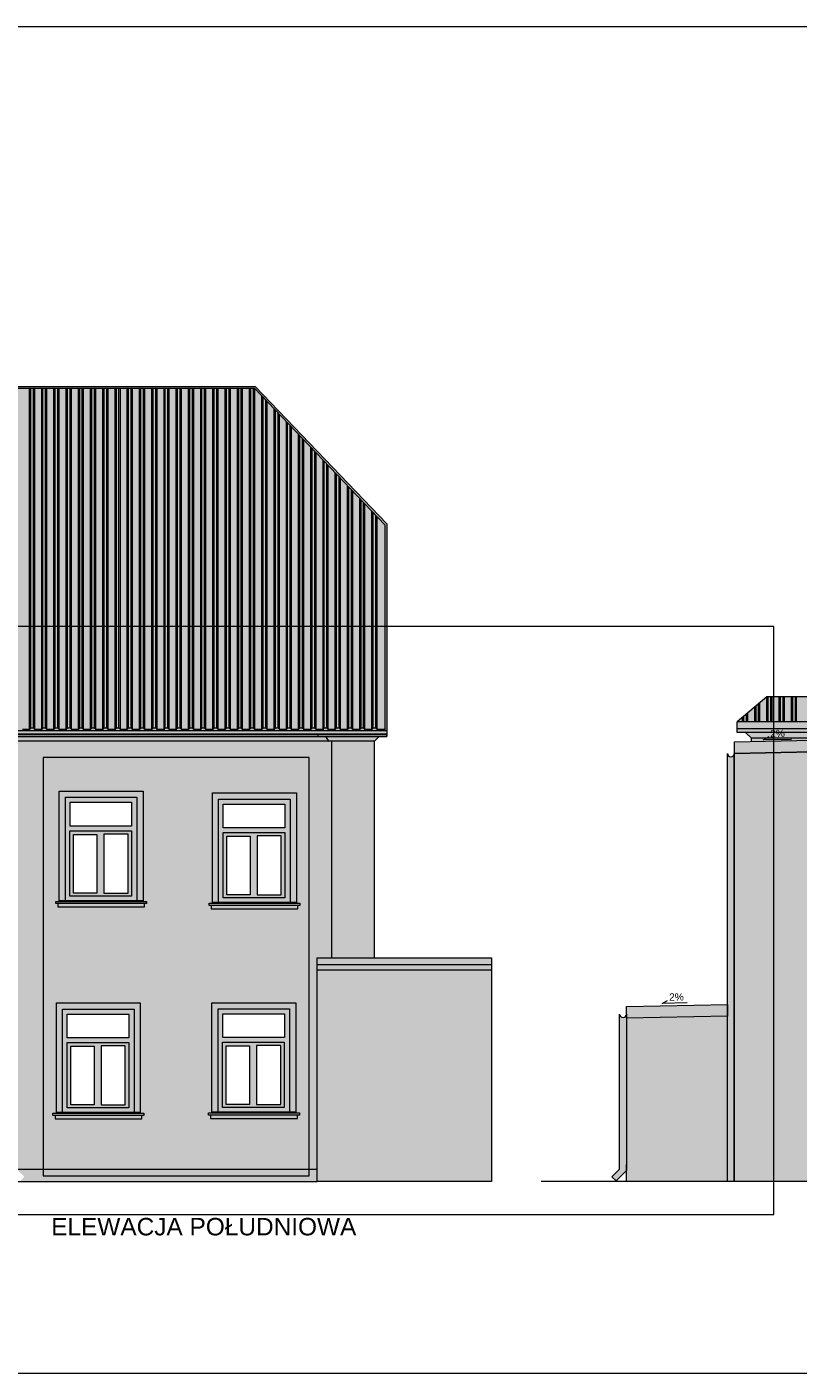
# Model space of a CAD drawing. Header units: millimetres. Extents: x 204754 to 495640, y -178579 to -98814.
# Tile 58 of 179: x 278372 to 291610, y -176519 to -153393. Entities that reach past the tile are written whole.
import ezdxf

# ---------------------------------------------------------------- set-up
doc = ezdxf.new("R2010")
doc.units = ezdxf.units.MM
doc.header["$MEASUREMENT"] = 0
doc.layers.get('0').update_dxf_attribs({"color": 252, "lineweight": 5})
for name, color, linetype, lineweight in [('Nowe_810-G Ogólne_Nr_pióra__114', 252, 'Continuous', 5), ('Nowe_810-G Ogólne_Nr_pióra__120', 252, 'Continuous', 5), ('Nowe_810-G Ogólne_Nr_pióra__193', 252, 'Continuous', 5), ('Nowe_810-G Ogólne_Nr_pióra__203', 252, 'Continuous', 5), ('Nowe_810-G Ogólne_Nr_pióra__204', 252, 'Continuous', 5), ('Nowe_810-G Ogólne_Nr_pióra__215', 252, 'Continuous', 5), ('Nowe_810-G Ogólne_Nr_pióra__27', 252, 'Continuous', 5), ('Nowe_810-G Ogólne_Nr_pióra__43', 252, 'Continuous', 5), ('Nowe_820-G Rysunki Obrazki_Nr_pióra__7', 252, 'Continuous', 5), ('Nowe_Nowe_220(1)-A Ściany zewnętrzne_Nr_pióra__101', 252, 'Continuous', 5), ('Nowe_Nowe_220(1)-A Ściany zewnętrzne_Nr_pióra__205', 252, 'Continuous', 5), ('Nowe_Nowe_220(1)-A Ściany zewnętrzne_Nr_pióra__24', 252, 'Continuous', 5), ('Nowe_Nowe_220(1)-A Ściany zewnętrzne_Nr_pióra__27', 252, 'Continuous', 5), ('Nowe_Nowe_220(1)-A Ściany zewnętrzne_Nr_pióra__41', 252, 'Continuous', 5), ('Nowe_TABELKA_Nr_pióra__1', 252, 'Continuous', 5)]:
    doc.layers.add(name, color=color, linetype=linetype, lineweight=lineweight)
doc.styles.add('GENERATED_STYLE_1', font='arial.ttf')

# ---------------------------------------------------------------- blocks, each defined once
blk = doc.blocks.new('podkład 20251118')
at = {"layer": 'Nowe_810-G Ogólne_Nr_pióra__114', "linetype": 'Continuous', "lineweight": 5}
h = blk.add_hatch(color=252, dxfattribs=at)
h.paths.add_polyline_path([(278077, -165704), (278077, -165666), (283606, -165666), (283606, -169386), (283357, -169386), (283357, -173021), (278248, -173021), (278197, -173021), (278197, -173016), (278205, -173016), (278185, -165974), (278177, -165974), (278177, -165896), (278177, -165874), (278077, -165874), (278077, -165704)])
h.paths.add_polyline_path([(278854, -172093), (278854, -172149), (280342, -172149), (280342, -172093), (280379, -172093), (280379, -172054), (280317, -172054), (280317, -170161), (278878, -170161), (278878, -172054), (278818, -172054), (278818, -172093)], flags=0)
h.paths.add_polyline_path([(278899, -168455), (278899, -168512), (280388, -168512), (280388, -168455), (280424, -168455), (280424, -168416), (280362, -168416), (280362, -166523), (278923, -166523), (278923, -168416), (278863, -168416), (278863, -168455)], flags=0)
h.paths.add_polyline_path([(281489, -172093), (281525, -172093), (281525, -172149), (283013, -172149), (283013, -172093), (283050, -172093), (283050, -172054), (282988, -172054), (282988, -170161), (281548, -170161), (281548, -172054), (281489, -172054)], flags=0)
h.paths.add_polyline_path([(281533, -168486), (281533, -168542), (283021, -168542), (283021, -168486), (283057, -168486), (283057, -168447), (282996, -168447), (282996, -166554), (281556, -166554), (281556, -168447), (281496, -168447), (281496, -168486)], flags=0)
for points in [[(283606, -165666), (283606, -169386), (284340, -169386), (284340, -165666)], [(292870, -165614), (290809, -165614), (290809, -165669), (292870, -165627)], [(290723, -165907, -0.056843), (290723, -165896)], [(283357, -169595), (283357, -173230), (286347, -173230), (286347, -169595)], [(283357, -173229), (283357, -173021), (278202, -173021), (278328, -173147), (278247, -173229)]]:
    blk.add_hatch(color=252, dxfattribs=at).paths.add_polyline_path(points)
at = {"layer": 'Nowe_810-G Ogólne_Nr_pióra__193', "linetype": 'Continuous', "lineweight": 5}
for points in [[(292870, -165514), (290709, -165514), (290809, -165614), (292870, -165614)], [(284418, -165586), (284340, -165666), (278077, -165666), (278077, -165629), (276049, -165629), (276049, -165666), (263594, -165666), (263527, -165586)], [(292842, -165828), (292842, -173230), (290516, -173230), (290516, -165874)], [(288666, -170422), (290400, -170387), (290400, -173229), (288666, -173229)]]:
    blk.add_hatch(color=252, dxfattribs=at).paths.add_polyline_path(points)
h = blk.add_hatch(color=252, dxfattribs=at)
h.paths.add_polyline_path([(280365, -168404), (278925, -168404), (278925, -166523), (280365, -166523)])
h.paths.add_polyline_path([(280169, -167124), (279111, -167124), (279111, -166714), (280169, -166714)], flags=0)
h.paths.add_polyline_path([(279170, -167266), (279570, -167266), (279570, -168274), (279170, -168274)], flags=0)
h.paths.add_polyline_path([(279691, -168275), (280107, -168275), (280107, -167261), (279691, -167261)], flags=0)
h = blk.add_hatch(color=252, dxfattribs=at)
h.paths.add_polyline_path([(282997, -168434), (281558, -168434), (281558, -166554), (282997, -166554)])
h.paths.add_polyline_path([(282801, -167154), (281743, -167154), (281743, -166744), (282801, -166744)], flags=0)
h.paths.add_polyline_path([(281803, -167296), (282203, -167296), (282203, -168304), (281803, -168304)], flags=0)
h.paths.add_polyline_path([(282324, -168305), (282739, -168305), (282739, -167291), (282324, -167291)], flags=0)
h = blk.add_hatch(color=252, dxfattribs=at)
h.paths.add_polyline_path([(280317, -172041), (278878, -172041), (278878, -170161), (280317, -170161)])
h.paths.add_polyline_path([(280121, -170761), (279063, -170761), (279063, -170351), (280121, -170351)], flags=0)
h.paths.add_polyline_path([(279123, -170903), (279523, -170903), (279523, -171911), (279123, -171911)], flags=0)
h.paths.add_polyline_path([(279644, -171912), (280059, -171912), (280059, -170898), (279644, -170898)], flags=0)
h = blk.add_hatch(color=252, dxfattribs=at)
h.paths.add_polyline_path([(282988, -172041), (281548, -172041), (281548, -170161), (282988, -170161)])
h.paths.add_polyline_path([(282792, -170761), (281734, -170761), (281734, -170351), (282792, -170351)], flags=0)
h.paths.add_polyline_path([(281793, -170903), (282193, -170903), (282193, -171911), (281793, -171911)], flags=0)
h.paths.add_polyline_path([(282315, -171912), (282730, -171912), (282730, -170898), (282315, -170898)], flags=0)
at = {"layer": 'Nowe_810-G Ogólne_Nr_pióra__203', "linetype": 'Continuous', "lineweight": 5}
blk.add_hatch(color=252, dxfattribs=at).paths.add_polyline_path([(286347, -169595), (283357, -169595), (283357, -169386), (286347, -169386)])
at = {"layer": 'Nowe_810-G Ogólne_Nr_pióra__204', "linetype": 'Continuous', "lineweight": 5}
h = blk.add_hatch(color=252, dxfattribs=at)
h.paths.add_polyline_path([(265668, -159572), (263415, -161931), (263415, -165482), (284548, -165477), (284548, -161931), (282292, -159572), (276185, -159572), (276185, -160648), (276172, -160648), (275584, -160648), (275584, -159572), (272466, -159572), (272466, -160600), (271816, -160600), (271816, -159572)])
h.paths.add_polyline_path([(274309, -160693), (274309, -161584), (275093, -161584), (275093, -160693), (275113, -160693), (275113, -160662), (274289, -160662), (274289, -160693)], flags=0)
blk.add_hatch(color=252, dxfattribs=at).paths.add_polyline_path([(292614, -165333), (293115, -164904), (291076, -164904), (290564, -165334)])
at = {"layer": 'Nowe_810-G Ogólne_Nr_pióra__215', "linetype": 'Continuous', "lineweight": 5}
for points in [[(290564, -165454), (305961, -165454), (305961, -165334), (292613, -165334), (290564, -165334)], [(284550, -165544), (263415, -165544), (263415, -165482), (284550, -165482)], [(263415, -165586), (263415, -165544), (284550, -165544), (284550, -165586), (275883, -165586), (275883, -173005), (275883, -173110), (275742, -173208), (275685, -173125), (275783, -173058), (275783, -173005), (275783, -165586)], [(305961, -165454), (290564, -165454), (290564, -165514), (305961, -165514)], [(292842, -165828), (290520, -165874), (290520, -165674), (292842, -165628)], [(290515, -173230), (290400, -173230), (290400, -165874, 0.993347), (290516, -165874)], [(278863, -168416), (278863, -168455), (278899, -168455), (278899, -168512), (280391, -168512), (280391, -168455), (280427, -168455), (280427, -168416), (280391, -168416), (278899, -168416)], [(281495, -168447), (281495, -168486), (281532, -168486), (281532, -168542), (283023, -168542), (283023, -168486), (283059, -168486), (283059, -168447), (283023, -168447), (281532, -168447)], [(290400, -170387), (288666, -170422), (288666, -170222), (290400, -170187)], [(288546, -173016), (288546, -170352, 0.999999), (288666, -170352), (288666, -173038), (288486, -173218), (288415, -173147)], [(278815, -172054), (278815, -172093), (278852, -172093), (278852, -172149), (280343, -172149), (280343, -172093), (280379, -172093), (280379, -172054), (280343, -172054), (278852, -172054)], [(281486, -172049), (281486, -172088), (281522, -172088), (281522, -172145), (283014, -172145), (283014, -172088), (283050, -172088), (283050, -172049), (283014, -172049), (281522, -172049)]]:
    blk.add_hatch(color=252, dxfattribs=at).paths.add_polyline_path(points)
at = {"color": 252, "lineweight": 5}
for p, q in [((291193, -163695), (277917, -163695)), ((291193, -173797), (291193, -163695)), ((283216, -165943), (278649, -165943)), ((278649, -165943), (278649, -173128)), ((283216, -173128), (283216, -165943)), ((278649, -173128), (283216, -173128)), ((277917, -173797), (291193, -173797))]:
    blk.add_line(p, q, dxfattribs=at)
at = {"layer": 'Nowe_810-G Ogólne_Nr_pióra__120', "color": 252, "linetype": 'Continuous', "lineweight": 5}
for p, q in [((276185, -159572), (282292, -159572)), ((276185, -159602), (282281, -159602)), ((282281, -159602), (284518, -161946)), ((282292, -159572), (284548, -161931)), ((284518, -161946), (284518, -165482)), ((284548, -161931), (284548, -165482)), ((283371, -165586), (283371, -165544)), ((283559, -165671), (283501, -165586)), ((284340, -165666), (284421, -165586))]:
    blk.add_line(p, q, dxfattribs=at)
at = {"layer": 'Nowe_810-G Ogólne_Nr_pióra__27', "color": 252, "linetype": 'Continuous', "lineweight": 5}
for p, q in [((290520, -165674), (292842, -165628)), ((290520, -165874), (290520, -165674)), ((290400, -173230), (290400, -165874)), ((290516, -165874), (290515, -173230)), ((290516, -165874), (292842, -165828)), ((290516, -173230), (290516, -165874)), ((292842, -165828), (290520, -165874)), ((288666, -170222), (290400, -170187)), ((290400, -170187), (290400, -170387)), ((288546, -173016), (288546, -170352)), ((288666, -170422), (288666, -170222)), ((288666, -170352), (288666, -173038)), ((290400, -170387), (288666, -170422)), ((288415, -173147), (288546, -173016)), ((288486, -173218), (288415, -173147)), ((288666, -173038), (288486, -173218)), ((290515, -173230), (290400, -173230)), ((292842, -173230), (290516, -173230))]:
    blk.add_line(p, q, dxfattribs=at)
for centre, radius, start, end in [((290458, -165874), 58, 180.3825, 359.6175), ((288606, -170352), 60.1, 180.0001, 359.9999)]:
    blk.add_arc(centre, radius, start, end, dxfattribs=at)
at = {"layer": 'Nowe_810-G Ogólne_Nr_pióra__43', "color": 252, "linetype": 'Continuous', "lineweight": 5}
for p, q in [((263415, -165544), (284550, -165544)), ((284550, -165544), (284550, -165586)), ((284550, -165586), (275883, -165586))]:
    blk.add_line(p, q, dxfattribs=at)
at = {"layer": 'Nowe_820-G Rysunki Obrazki_Nr_pióra__7', "color": 252, "linetype": 'Continuous', "lineweight": 5}
for p, q in [((337341, -153393), (261161, -153393)), ((261161, -176519), (337341, -176519))]:
    blk.add_line(p, q, dxfattribs=at)
at = {"layer": 'Nowe_Nowe_220(1)-A Ściany zewnętrzne_Nr_pióra__101', "color": 252, "linetype": 'Continuous', "lineweight": 5}
blk.add_line((284505, -165461), (284385, -165461), dxfattribs=at)
at = {"layer": 'Nowe_Nowe_220(1)-A Ściany zewnętrzne_Nr_pióra__205', "color": 252, "linetype": 'Continuous', "lineweight": 5}
for p, q in [((278415, -165461), (278415, -159602)), ((278437, -165439), (278437, -159602)), ((278482, -165439), (278482, -159602)), ((278505, -165461), (278505, -159602)), ((278625, -165461), (278625, -159602)), ((278647, -165439), (278647, -159602)), ((278692, -165439), (278692, -159602)), ((278715, -165461), (278715, -159602)), ((278835, -165461), (278835, -159602)), ((278857, -165439), (278857, -159602)), ((278902, -165439), (278902, -159602)), ((278925, -165461), (278925, -159602)), ((279045, -165461), (279045, -159602)), ((279067, -165439), (279067, -159602)), ((279112, -165439), (279112, -159602)), ((279135, -165461), (279135, -159602)), ((279255, -165461), (279255, -159602)), ((279277, -165439), (279277, -159602)), ((279322, -165439), (279322, -159602)), ((279345, -165461), (279345, -159602)), ((279465, -165461), (279465, -159602)), ((279487, -165439), (279487, -159602)), ((279532, -165439), (279532, -159602)), ((279555, -165461), (279555, -159602)), ((279675, -165461), (279675, -159602)), ((279697, -165439), (279697, -159602)), ((279742, -165439), (279742, -159602)), ((279765, -165461), (279765, -159602)), ((279885, -165461), (279885, -159602)), ((279907, -165439), (279907, -159602)), ((279952, -165439), (279952, -159602)), ((279975, -165461), (279975, -159602)), ((280095, -165461), (280095, -159602)), ((280117, -165439), (280117, -159602)), ((280162, -165439), (280162, -159602)), ((280185, -165461), (280185, -159602)), ((280305, -165461), (280305, -159602)), ((280327, -165439), (280327, -159602)), ((280372, -165439), (280372, -159602)), ((280395, -165461), (280395, -159602)), ((280515, -165461), (280515, -159602)), ((280537, -165439), (280537, -159602)), ((280582, -165439), (280582, -159602)), ((280605, -165461), (280605, -159602)), ((280725, -165461), (280725, -159602)), ((280747, -165439), (280747, -159602)), ((280792, -165439), (280792, -159602)), ((280815, -165461), (280815, -159602)), ((280935, -165461), (280935, -159602)), ((280957, -165439), (280957, -159602)), ((281002, -165439), (281002, -159602)), ((281025, -165461), (281025, -159602)), ((281145, -165461), (281145, -159602)), ((281167, -165439), (281167, -159602)), ((281212, -165439), (281212, -159602)), ((281235, -165461), (281235, -159602)), ((281355, -165461), (281355, -159602)), ((281377, -165439), (281377, -159602)), ((281422, -165439), (281422, -159602)), ((281445, -165461), (281445, -159602)), ((281565, -165461), (281565, -159602)), ((281587, -165439), (281587, -159602)), ((281632, -165439), (281632, -159602)), ((281655, -165461), (281655, -159602)), ((281775, -165461), (281775, -159602)), ((281797, -165439), (281797, -159602)), ((281842, -165439), (281842, -159602)), ((281865, -165461), (281865, -159602)), ((281985, -165461), (281985, -159602)), ((282007, -165439), (282007, -159602)), ((282052, -165439), (282052, -159602)), ((282075, -165461), (282075, -159602)), ((282195, -165461), (282195, -159602)), ((282217, -165439), (282217, -159602)), ((282262, -165439), (282262, -159602)), ((282285, -165461), (282285, -159606)), ((282405, -165461), (282405, -159732)), ((282427, -165439), (282427, -159755)), ((282472, -165439), (282472, -159803)), ((282495, -165461), (282495, -159826)), ((282615, -165461), (282615, -159952)), ((282637, -165439), (282637, -159975)), ((282682, -165439), (282682, -160023)), ((282705, -165461), (282705, -160046)), ((282825, -165461), (282825, -160172)), ((282847, -165439), (282847, -160195)), ((282892, -165439), (282892, -160243)), ((282915, -165461), (282915, -160266)), ((283035, -165461), (283035, -160392)), ((283057, -165439), (283057, -160415)), ((283102, -165439), (283102, -160463)), ((283125, -165461), (283125, -160486)), ((283245, -165461), (283245, -160612)), ((283267, -165439), (283267, -160636)), ((283312, -165439), (283312, -160683)), ((283335, -165461), (283335, -160706)), ((283455, -165461), (283455, -160832)), ((283477, -165439), (283477, -160856)), ((283522, -165439), (283522, -160903)), ((283545, -165461), (283545, -160926)), ((283665, -165461), (283665, -161052)), ((283687, -165439), (283687, -161076)), ((283732, -165439), (283732, -161123)), ((283755, -165461), (283755, -161146)), ((283875, -165461), (283875, -161272)), ((283897, -165439), (283897, -161296)), ((283942, -165439), (283942, -161343)), ((283965, -165461), (283965, -161366)), ((284085, -165461), (284085, -161492)), ((284107, -165439), (284107, -161516)), ((284152, -165439), (284152, -161563)), ((284175, -165461), (284175, -161586)), ((284295, -165461), (284295, -161712)), ((284317, -165439), (284317, -161736)), ((284362, -165439), (284362, -161783)), ((284385, -165461), (284385, -161806)), ((290866, -165330), (290866, -165080)), ((290889, -165330), (290889, -165061)), ((290934, -165330), (290934, -165023)), ((290956, -165330), (290956, -165004)), ((291076, -165330), (291076, -164904)), ((291099, -165330), (291099, -164904)), ((291144, -165330), (291144, -164904)), ((291166, -165330), (291166, -164904)), ((291286, -165330), (291286, -164904)), ((291309, -165330), (291309, -164904)), ((291354, -165330), (291354, -164904)), ((291376, -165330), (291376, -164904)), ((291496, -165330), (291496, -164904)), ((291519, -165330), (291519, -164904)), ((291564, -165330), (291564, -164904)), ((291586, -165330), (291586, -164904)), ((290656, -165330), (290656, -165256)), ((290679, -165330), (290679, -165237)), ((290724, -165330), (290724, -165199)), ((290746, -165330), (290746, -165181)), ((278415, -165461), (278295, -165461)), ((278415, -165461), (278437, -165439)), ((278482, -165439), (278437, -165439)), ((278505, -165461), (278482, -165439)), ((278625, -165461), (278505, -165461)), ((278625, -165461), (278647, -165439)), ((278692, -165439), (278647, -165439)), ((278715, -165461), (278692, -165439)), ((278835, -165461), (278715, -165461)), ((278835, -165461), (278857, -165439)), ((278902, -165439), (278857, -165439)), ((278925, -165461), (278902, -165439)), ((279045, -165461), (278925, -165461)), ((279045, -165461), (279067, -165439)), ((279112, -165439), (279067, -165439)), ((279135, -165461), (279112, -165439)), ((279255, -165461), (279135, -165461)), ((279255, -165461), (279277, -165439)), ((279322, -165439), (279277, -165439)), ((279345, -165461), (279322, -165439)), ((279465, -165461), (279345, -165461)), ((279465, -165461), (279487, -165439)), ((279532, -165439), (279487, -165439)), ((279555, -165461), (279532, -165439)), ((279675, -165461), (279555, -165461)), ((279675, -165461), (279697, -165439)), ((279742, -165439), (279697, -165439)), ((279765, -165461), (279742, -165439)), ((279885, -165461), (279765, -165461)), ((279885, -165461), (279907, -165439)), ((279952, -165439), (279907, -165439)), ((279975, -165461), (279952, -165439)), ((280095, -165461), (279975, -165461)), ((280095, -165461), (280117, -165439)), ((280162, -165439), (280117, -165439)), ((280185, -165461), (280162, -165439)), ((280305, -165461), (280185, -165461)), ((280305, -165461), (280327, -165439)), ((280372, -165439), (280327, -165439)), ((280395, -165461), (280372, -165439)), ((280515, -165461), (280395, -165461)), ((280515, -165461), (280537, -165439)), ((280582, -165439), (280537, -165439)), ((280605, -165461), (280582, -165439)), ((280725, -165461), (280605, -165461)), ((280725, -165461), (280747, -165439)), ((280792, -165439), (280747, -165439)), ((280815, -165461), (280792, -165439)), ((280935, -165461), (280815, -165461)), ((280935, -165461), (280957, -165439)), ((281002, -165439), (280957, -165439)), ((281025, -165461), (281002, -165439)), ((281145, -165461), (281025, -165461)), ((281145, -165461), (281167, -165439)), ((281212, -165439), (281167, -165439)), ((281235, -165461), (281212, -165439)), ((281355, -165461), (281235, -165461)), ((281355, -165461), (281377, -165439)), ((281422, -165439), (281377, -165439)), ((281445, -165461), (281422, -165439)), ((281565, -165461), (281445, -165461)), ((281565, -165461), (281587, -165439)), ((281632, -165439), (281587, -165439)), ((281655, -165461), (281632, -165439)), ((281775, -165461), (281655, -165461)), ((281775, -165461), (281797, -165439)), ((281842, -165439), (281797, -165439)), ((281865, -165461), (281842, -165439)), ((281985, -165461), (281865, -165461)), ((281985, -165461), (282007, -165439)), ((282052, -165439), (282007, -165439)), ((282075, -165461), (282052, -165439)), ((282195, -165461), (282075, -165461)), ((282195, -165461), (282217, -165439)), ((282262, -165439), (282217, -165439)), ((282285, -165461), (282262, -165439)), ((282405, -165461), (282285, -165461)), ((282405, -165461), (282427, -165439)), ((282472, -165439), (282427, -165439)), ((282495, -165461), (282472, -165439)), ((282615, -165461), (282495, -165461)), ((282615, -165461), (282637, -165439)), ((282682, -165439), (282637, -165439)), ((282705, -165461), (282682, -165439)), ((282825, -165461), (282705, -165461)), ((282825, -165461), (282847, -165439)), ((282892, -165439), (282847, -165439)), ((282915, -165461), (282892, -165439)), ((283035, -165461), (282915, -165461)), ((283035, -165461), (283057, -165439)), ((283102, -165439), (283057, -165439)), ((283125, -165461), (283102, -165439)), ((283245, -165461), (283125, -165461)), ((283245, -165461), (283267, -165439)), ((283312, -165439), (283267, -165439)), ((283335, -165461), (283312, -165439)), ((283455, -165461), (283335, -165461)), ((283455, -165461), (283477, -165439)), ((283522, -165439), (283477, -165439)), ((283545, -165461), (283522, -165439)), ((283665, -165461), (283545, -165461)), ((283665, -165461), (283687, -165439)), ((283732, -165439), (283687, -165439)), ((283755, -165461), (283732, -165439)), ((283875, -165461), (283755, -165461)), ((283875, -165461), (283897, -165439)), ((283942, -165439), (283897, -165439)), ((283965, -165461), (283942, -165439)), ((284085, -165461), (283965, -165461)), ((284085, -165461), (284107, -165439)), ((284152, -165439), (284107, -165439)), ((284175, -165461), (284152, -165439)), ((284295, -165461), (284175, -165461)), ((284295, -165461), (284317, -165439)), ((284362, -165439), (284317, -165439)), ((284385, -165461), (284362, -165439))]:
    blk.add_line(p, q, dxfattribs=at)
at = {"layer": 'Nowe_Nowe_220(1)-A Ściany zewnętrzne_Nr_pióra__24', "color": 252, "linetype": 'Continuous', "lineweight": 5}
for p, q in [((288666, -170222), (290400, -170187)), ((290400, -170187), (290400, -170387)), ((288666, -170422), (288666, -170222)), ((290400, -170387), (288666, -170422)), ((288666, -173229), (288666, -172938))]:
    blk.add_line(p, q, dxfattribs=at)
at = {"layer": 'Nowe_Nowe_220(1)-A Ściany zewnętrzne_Nr_pióra__27', "color": 252, "linetype": 'Continuous', "lineweight": 5}
for p, q in [((263415, -165482), (284550, -165482)), ((284550, -165544), (263416, -165544)), ((284550, -165544), (276296, -165544)), ((284550, -165482), (284550, -165544)), ((284550, -165586), (284550, -165544)), ((276238, -165586), (284550, -165586)), ((284340, -165666), (278077, -165666)), ((283606, -169386), (283606, -165666)), ((284340, -169386), (284340, -165666)), ((291013, -165643), (291112, -165585)), ((291499, -165633), (291013, -165643)), ((278925, -166523), (280365, -166523)), ((278925, -168404), (278925, -166523)), ((279031, -168404), (279031, -166628)), ((279031, -166628), (280259, -166628)), ((279111, -166714), (280169, -166714)), ((279111, -167124), (279111, -166714)), ((280169, -166714), (280169, -167124)), ((280259, -166628), (280259, -168404)), ((280365, -166523), (280365, -168404)), ((281558, -166554), (282997, -166554)), ((281558, -168434), (281558, -166554)), ((281663, -168434), (281663, -166659)), ((281663, -166659), (282891, -166659)), ((282891, -166659), (282891, -168434)), ((282997, -166554), (282997, -168434)), ((281743, -166744), (282801, -166744)), ((281743, -167154), (281743, -166744)), ((282801, -166744), (282801, -167154)), ((280169, -167124), (279111, -167124)), ((282801, -167154), (281743, -167154)), ((279108, -167204), (280166, -167204)), ((279108, -168326), (279108, -167204)), ((279170, -168275), (279170, -167266)), ((279170, -167266), (279570, -167266)), ((279570, -167266), (279570, -168275)), ((280107, -167261), (279691, -167261)), ((279691, -167261), (279691, -168275)), ((280107, -168275), (280107, -167261)), ((280166, -167204), (280166, -168326)), ((281741, -167234), (282799, -167234)), ((281741, -168357), (281741, -167234)), ((281803, -168305), (281803, -167296)), ((281803, -167296), (282203, -167296)), ((282203, -167296), (282203, -168305)), ((282739, -167291), (282324, -167291)), ((282324, -167291), (282324, -168305)), ((282739, -168305), (282739, -167291)), ((282799, -167234), (282799, -168357)), ((280166, -168326), (279108, -168326)), ((279570, -168275), (279170, -168275)), ((279691, -168275), (280107, -168275)), ((282203, -168305), (281803, -168305)), ((282324, -168305), (282739, -168305)), ((278866, -168416), (280427, -168416)), ((278866, -168455), (278866, -168416)), ((280427, -168455), (278866, -168455)), ((280391, -168455), (278902, -168455)), ((278902, -168455), (278902, -168512)), ((278902, -168512), (280391, -168512)), ((280365, -168404), (278925, -168404)), ((280259, -168404), (279031, -168404)), ((280391, -168512), (280391, -168455)), ((280427, -168416), (280427, -168455)), ((281498, -168447), (283059, -168447)), ((281498, -168486), (281498, -168447)), ((283059, -168486), (281498, -168486)), ((283023, -168486), (281534, -168486)), ((281534, -168486), (281534, -168542)), ((281534, -168542), (283023, -168542)), ((282997, -168434), (281558, -168434)), ((282891, -168434), (281663, -168434)), ((282799, -168357), (281741, -168357)), ((283023, -168542), (283023, -168486)), ((283059, -168447), (283059, -168486)), ((283357, -169386), (286347, -169386)), ((283357, -173230), (283357, -169386)), ((283357, -169502), (286347, -169502)), ((283357, -169595), (283357, -169502)), ((286347, -169386), (286347, -173230)), ((286347, -169502), (286347, -169595)), ((286347, -169595), (283357, -169595)), ((278878, -170161), (280317, -170161)), ((278878, -172041), (278878, -170161)), ((280317, -170161), (280317, -172041)), ((281548, -170156), (282988, -170156)), ((281548, -172036), (281548, -170156)), ((282988, -170156), (282988, -172036)), ((289280, -170169), (289367, -170117)), ((289709, -170160), (289280, -170169)), ((278983, -172041), (278983, -170266)), ((278983, -170266), (280211, -170266)), ((279063, -170351), (280121, -170351)), ((279063, -170761), (279063, -170351)), ((280121, -170351), (280121, -170761)), ((280211, -170266), (280211, -172041)), ((281654, -172036), (281654, -170261)), ((281654, -170261), (282882, -170261)), ((281734, -170346), (282792, -170346)), ((281734, -170757), (281734, -170346)), ((282792, -170346), (282792, -170757)), ((282882, -170261), (282882, -172036)), ((279061, -170841), (280119, -170841)), ((279061, -171964), (279061, -170841)), ((280121, -170761), (279063, -170761)), ((280059, -170898), (279644, -170898)), ((279644, -170898), (279644, -171912)), ((280059, -171912), (280059, -170898)), ((280119, -170841), (280119, -171964)), ((281731, -170837), (282789, -170837)), ((281731, -171959), (281731, -170837)), ((282792, -170757), (281734, -170757)), ((281793, -171907), (281793, -170899)), ((281793, -170899), (282193, -170899)), ((282193, -170899), (282193, -171907)), ((282730, -170893), (282315, -170893)), ((282315, -170893), (282315, -171907)), ((282730, -171907), (282730, -170893)), ((282789, -170837), (282789, -171959)), ((279123, -171911), (279123, -170903)), ((279123, -170903), (279523, -170903)), ((279523, -170903), (279523, -171911)), ((278818, -172054), (280379, -172054)), ((278818, -172093), (278818, -172054)), ((280317, -172041), (278878, -172041)), ((280211, -172041), (278983, -172041)), ((280119, -171964), (279061, -171964)), ((279523, -171911), (279123, -171911)), ((279644, -171912), (280059, -171912)), ((280379, -172054), (280379, -172093)), ((281489, -172049), (283050, -172049)), ((281489, -172088), (281489, -172049)), ((282988, -172036), (281548, -172036)), ((282882, -172036), (281654, -172036)), ((282789, -171959), (281731, -171959)), ((282193, -171907), (281793, -171907)), ((282315, -171907), (282730, -171907)), ((283050, -172049), (283050, -172088)), ((280379, -172093), (278818, -172093)), ((280343, -172093), (278854, -172093)), ((278854, -172093), (278854, -172149)), ((278854, -172149), (280343, -172149)), ((280343, -172149), (280343, -172093)), ((283050, -172088), (281489, -172088)), ((283014, -172088), (281525, -172088)), ((281525, -172088), (281525, -172145)), ((281525, -172145), (283014, -172145)), ((283014, -172145), (283014, -172088)), ((283357, -173021), (278202, -173021)), ((283357, -173229), (283357, -173021)), ((276049, -173229), (283357, -173229)), ((286347, -173230), (283357, -173230))]:
    blk.add_line(p, q, dxfattribs=at)
at = {"layer": 'Nowe_Nowe_220(1)-A Ściany zewnętrzne_Nr_pióra__41', "color": 252, "linetype": 'Continuous', "lineweight": 5}
for p, q in [((291076, -164904), (290564, -165334)), ((293115, -164904), (291076, -164904)), ((305961, -165334), (290564, -165334)), ((290564, -165514), (290564, -165334)), ((305961, -165454), (290564, -165454)), ((305961, -165514), (290564, -165514)), ((290709, -165514), (290809, -165614)), ((305750, -165614), (290809, -165614)), ((290809, -165669), (290809, -165614)), ((308498, -173230), (287202, -173230))]:
    blk.add_line(p, q, dxfattribs=at)
at = {"layer": 'Nowe_TABELKA_Nr_pióra__1', "color": 252, "lineweight": 5, "style": 'GENERATED_STYLE_1'}
for p in [(291133, -165596), (289398, -170123)]:
    blk.add_text('2%%%', height=125, rotation=1.1487, dxfattribs=at).set_placement(p)
blk.add_text('ELEWACJA POŁUDNIOWA', height=300, dxfattribs=at).set_placement((278788, -174154))

msp = doc.modelspace()

# ---------------------------------------------------------------- block references
msp.add_blockref('podkład 20251118', (0, 0))

doc.saveas('drawing.dxf')
